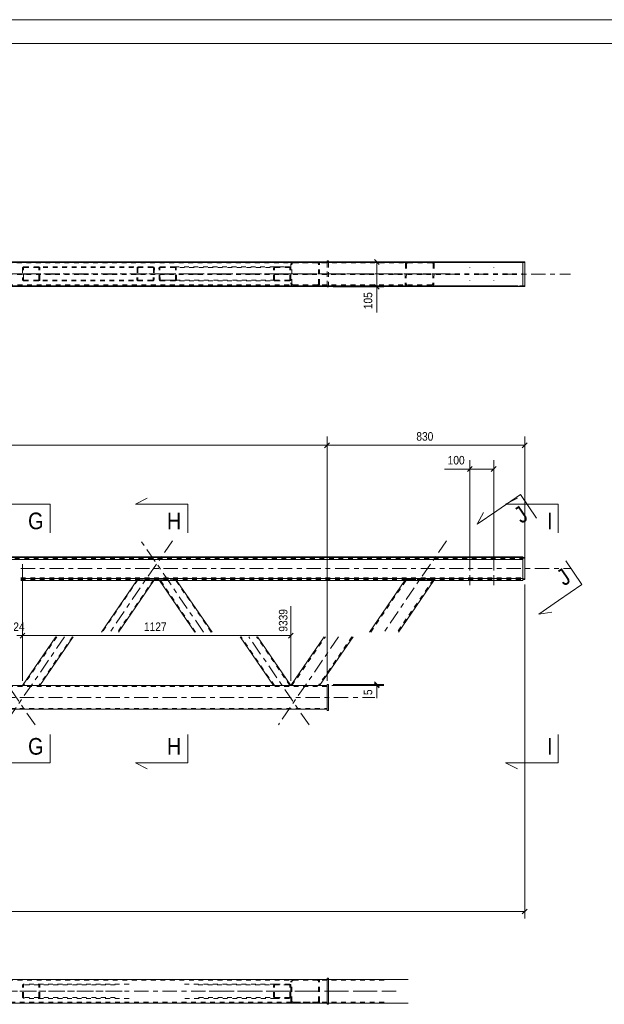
# Model space of a CAD drawing. Header units: millimetres. Extents: x 0 to 914, y 0 to 420.
# Tile 9 of 11: x 559 to 681, y 213 to 420. Entities that reach past the tile are written whole.
import ezdxf

# ---------------------------------------------------------------- set-up
doc = ezdxf.new("R2010")
doc.units = ezdxf.units.MM
for name, pattern in [('XKITLINE00', [0]), ('XKITLINE01', [4, 1, -1, 1, -1]), ('XKITLINE02', [4, 2, -2]), ('XKITLINE03', [6, 3, -1, 1, -1])]:
    doc.linetypes.add(name, pattern=pattern)
for name, color, linetype, lineweight in [('Arkusz rysunku', 3, 'Continuous', 0), ('Element', 2, 'Continuous', 0), ('Przekrój', 7, 'Continuous', 0), ('Wymiar', 4, 'Continuous', 0), ('Śruba', 3, 'Continuous', 0)]:
    doc.layers.add(name, color=color, linetype=linetype, lineweight=lineweight)
doc.styles.add('ARIAL', font='ARIAL.TTF')

msp = doc.modelspace()

# ---------------------------------------------------------------- linework, layer by layer
at = {"layer": 'Arkusz rysunku', "linetype": 'XKITLINE00', "lineweight": 0}
for p, q in [((914, 420), (0, 420)), ((909, 415), (5, 415))]:
    msp.add_line(p, q, dxfattribs=at)
at = {"layer": 'Element', "linetype": 'XKITLINE01', "lineweight": 0}
for p, q in [((176.02, 369.09), (623.17, 369.09)), ((176.02, 368.89), (623.17, 368.89)), ((615.55, 368.69), (615.59, 368.85)), ((615.55, 368.69), (615.55, 364.49)), ((615.81, 368.77), (615.79, 368.69)), ((615.79, 364.49), (615.79, 368.69)), ((615.86, 368.84), (615.81, 368.77)), ((615.85, 369.06), (615.95, 369.08)), ((615.94, 368.88), (615.86, 368.84)), ((616.04, 368.89), (615.94, 368.88)), ((615.95, 369.08), (616.03, 369.09)), ((645.21, 368.89), (616.04, 368.89)), ((621.13, 369.09), (621.31, 369.06)), ((621.22, 368.88), (621.13, 368.89)), ((621.3, 368.84), (621.22, 368.88)), ((621.35, 368.77), (621.3, 368.84)), ((621.37, 368.69), (621.35, 368.77)), ((621.37, 364.49), (621.37, 368.69)), ((621.57, 368.85), (621.61, 368.69)), ((621.61, 364.49), (621.61, 368.69)), ((623.17, 363.94), (623.17, 369.09)), ((623.17, 369.09), (623.17, 364.09)), ((623.47, 363.94), (623.47, 369.09)), ((639.63, 368.69), (639.54, 364.49)), ((639.67, 368.85), (639.63, 368.69)), ((639.78, 368.98), (639.67, 368.85)), ((639.94, 369.06), (639.78, 368.98)), ((639.87, 368.69), (639.78, 364.49)), ((639.87, 368.69), (639.89, 368.77)), ((639.89, 368.77), (639.95, 368.84)), ((640.12, 369.09), (639.94, 369.06)), ((639.95, 368.84), (640.03, 368.88)), ((640.03, 368.88), (640.12, 368.89)), ((645.21, 368.89), (645.3, 368.88)), ((645.22, 369.09), (645.4, 369.06)), ((645.3, 368.88), (645.38, 368.84)), ((645.45, 368.69), (645.36, 364.49)), ((645.38, 368.84), (645.43, 368.77)), ((645.55, 368.98), (645.4, 369.06)), ((645.43, 368.77), (645.45, 368.69)), ((645.66, 368.85), (645.55, 368.98)), ((645.69, 368.69), (645.6, 364.49)), ((645.69, 368.69), (645.66, 368.85)), ((664.28, 369.09), (664.28, 368.96)), ((664.28, 369.09), (664.28, 363.95)), ((234.04, 366.6), (664.28, 366.6)), ((234.04, 366.44), (664.28, 366.44)), ((559.2, 367.79), (559.22, 367.91)), ((559.2, 367.79), (559.2, 365.39)), ((559.22, 367.91), (559.3, 368.01)), ((559.3, 368.01), (559.42, 368.07)), ((559.39, 367.85), (559.38, 367.79)), ((559.38, 365.39), (559.38, 367.79)), ((559.43, 367.9), (559.39, 367.85)), ((559.42, 368.07), (559.56, 368.09)), ((559.49, 367.93), (559.43, 367.9)), ((559.56, 367.94), (559.49, 367.93)), ((586.54, 368.09), (559.56, 368.09)), ((586.53, 367.94), (559.56, 367.94)), ((562.47, 368.09), (562.61, 368.07)), ((562.54, 367.93), (562.47, 367.94)), ((562.6, 367.9), (562.54, 367.93)), ((562.64, 367.85), (562.6, 367.9)), ((562.61, 368.07), (562.73, 368.01)), ((562.65, 367.79), (562.64, 367.85)), ((562.65, 365.39), (562.65, 367.79)), ((562.73, 368.01), (562.8, 367.91)), ((562.8, 367.91), (562.83, 367.79)), ((562.83, 365.39), (562.83, 367.79)), ((583.26, 367.79), (583.21, 365.39)), ((583.29, 367.91), (583.26, 367.79)), ((583.37, 368.01), (583.29, 367.91)), ((583.49, 368.07), (583.37, 368.01)), ((583.44, 367.79), (583.39, 365.39)), ((583.44, 367.79), (583.45, 367.85)), ((583.45, 367.85), (583.5, 367.9)), ((583.63, 368.09), (583.49, 368.07)), ((583.5, 367.9), (583.55, 367.93)), ((583.55, 367.93), (583.62, 367.94)), ((586.53, 367.94), (586.6, 367.93)), ((586.67, 368.07), (586.54, 368.09)), ((586.6, 367.93), (586.66, 367.9)), ((586.66, 367.9), (586.7, 367.85)), ((586.71, 367.79), (586.66, 365.39)), ((586.79, 368.01), (586.67, 368.07)), ((586.7, 367.85), (586.71, 367.79)), ((586.87, 367.91), (586.79, 368.01)), ((586.89, 367.79), (586.84, 365.39)), ((586.89, 367.79), (586.87, 367.91)), ((587.88, 367.91), (587.86, 367.79)), ((587.91, 365.39), (587.86, 367.79)), ((587.96, 368.01), (587.88, 367.91)), ((588.08, 368.07), (587.96, 368.01)), ((588.04, 367.79), (588.05, 367.85)), ((588.09, 365.39), (588.04, 367.79)), ((588.05, 367.85), (588.09, 367.9)), ((588.22, 368.09), (588.08, 368.07)), ((588.09, 367.9), (588.15, 367.93)), ((588.15, 367.93), (588.22, 367.94)), ((588.22, 368.09), (591.12, 368.09)), ((588.22, 367.94), (612.28, 367.94)), ((588.22, 367.94), (591.13, 367.94)), ((591.12, 368.09), (615.19, 368.09)), ((591.26, 368.07), (591.12, 368.09)), ((591.13, 367.94), (591.2, 367.93)), ((591.2, 367.93), (591.26, 367.9)), ((591.38, 368.01), (591.26, 368.07)), ((591.26, 367.9), (591.3, 367.85)), ((591.3, 367.85), (591.31, 367.79)), ((591.36, 365.39), (591.31, 367.79)), ((591.46, 367.91), (591.38, 368.01)), ((591.49, 367.79), (591.46, 367.91)), ((591.55, 365.39), (591.49, 367.79)), ((611.92, 367.79), (611.95, 367.91)), ((611.92, 365.39), (611.92, 367.79)), ((611.95, 367.91), (612.03, 368.01)), ((612.03, 368.01), (612.14, 368.07)), ((612.12, 367.85), (612.1, 367.79)), ((612.1, 365.39), (612.1, 367.79)), ((612.15, 367.9), (612.12, 367.85)), ((612.14, 368.07), (612.28, 368.09)), ((612.21, 367.93), (612.15, 367.9)), ((612.28, 367.94), (612.21, 367.93)), ((612.28, 368.09), (615.19, 368.09)), ((612.28, 367.94), (615.19, 367.94)), ((615.19, 368.09), (615.33, 368.07)), ((615.26, 367.93), (615.19, 367.94)), ((615.32, 367.9), (615.26, 367.93)), ((615.36, 367.85), (615.32, 367.9)), ((615.33, 368.07), (615.45, 368.01)), ((615.37, 367.79), (615.36, 367.85)), ((615.37, 365.39), (615.37, 367.79)), ((615.45, 368.01), (615.53, 367.91)), ((615.53, 367.91), (615.56, 367.79)), ((615.56, 365.39), (615.56, 367.79)), ((623.17, 364.29), (148.62, 364.29)), ((559.22, 365.28), (559.2, 365.39)), ((559.3, 365.18), (559.22, 365.28)), ((559.42, 365.12), (559.3, 365.18)), ((559.38, 365.39), (559.39, 365.34)), ((559.39, 365.34), (559.43, 365.29)), ((559.56, 365.09), (559.42, 365.12)), ((559.43, 365.29), (559.49, 365.26)), ((559.49, 365.26), (559.56, 365.24)), ((586.47, 365.24), (559.56, 365.24)), ((586.47, 365.09), (559.56, 365.09)), ((562.47, 365.24), (562.54, 365.26)), ((562.61, 365.12), (562.47, 365.09)), ((562.54, 365.26), (562.6, 365.29)), ((562.6, 365.29), (562.64, 365.34)), ((562.73, 365.18), (562.61, 365.12)), ((562.64, 365.34), (562.65, 365.39)), ((562.8, 365.28), (562.73, 365.18)), ((562.83, 365.39), (562.8, 365.28)), ((583.21, 365.39), (583.23, 365.28)), ((583.23, 365.28), (583.31, 365.18)), ((583.31, 365.18), (583.42, 365.12)), ((583.4, 365.34), (583.39, 365.39)), ((583.44, 365.29), (583.4, 365.34)), ((583.42, 365.12), (583.56, 365.09)), ((583.5, 365.26), (583.44, 365.29)), ((583.57, 365.24), (583.5, 365.26)), ((586.54, 365.26), (586.47, 365.24)), ((586.47, 365.09), (586.61, 365.12)), ((586.6, 365.29), (586.54, 365.26)), ((586.64, 365.34), (586.6, 365.29)), ((586.61, 365.12), (586.73, 365.18)), ((586.66, 365.39), (586.64, 365.34)), ((586.73, 365.18), (586.81, 365.28)), ((586.81, 365.28), (586.84, 365.39)), ((587.91, 365.39), (587.94, 365.28)), ((587.94, 365.28), (588.02, 365.18)), ((588.02, 365.18), (588.14, 365.12)), ((588.11, 365.34), (588.09, 365.39)), ((588.15, 365.29), (588.11, 365.34)), ((588.14, 365.12), (588.28, 365.09)), ((588.21, 365.26), (588.15, 365.29)), ((588.28, 365.24), (588.21, 365.26)), ((612.28, 365.24), (588.28, 365.24)), ((588.28, 365.24), (591.19, 365.24)), ((591.19, 365.09), (588.28, 365.09)), ((591.25, 365.26), (591.19, 365.24)), ((591.19, 365.09), (591.33, 365.12)), ((615.19, 365.09), (591.19, 365.09)), ((591.31, 365.29), (591.25, 365.26)), ((591.35, 365.34), (591.31, 365.29)), ((591.33, 365.12), (591.44, 365.18)), ((591.36, 365.39), (591.35, 365.34)), ((591.44, 365.18), (591.52, 365.28)), ((591.52, 365.28), (591.55, 365.39)), ((611.95, 365.28), (611.92, 365.39)), ((612.03, 365.18), (611.95, 365.28)), ((612.14, 365.12), (612.03, 365.18)), ((612.1, 365.39), (612.12, 365.34)), ((612.12, 365.34), (612.15, 365.29)), ((612.28, 365.09), (612.14, 365.12)), ((612.15, 365.29), (612.21, 365.26)), ((612.21, 365.26), (612.28, 365.24)), ((615.19, 365.24), (612.28, 365.24)), ((612.28, 365.09), (615.19, 365.09)), ((615.19, 365.24), (615.26, 365.26)), ((615.33, 365.12), (615.19, 365.09)), ((615.26, 365.26), (615.32, 365.29)), ((615.32, 365.29), (615.36, 365.34)), ((615.45, 365.18), (615.33, 365.12)), ((615.36, 365.34), (615.37, 365.39)), ((615.53, 365.28), (615.45, 365.18)), ((615.56, 365.39), (615.53, 365.28)), ((615.59, 364.34), (615.55, 364.49)), ((615.79, 364.49), (615.81, 364.42)), ((615.81, 364.42), (615.86, 364.35)), ((615.86, 364.35), (615.94, 364.31)), ((615.94, 364.31), (616.04, 364.29)), ((645.11, 364.29), (616.04, 364.29)), ((621.13, 364.29), (621.22, 364.31)), ((621.22, 364.31), (621.3, 364.35)), ((621.3, 364.35), (621.35, 364.42)), ((621.35, 364.42), (621.37, 364.49)), ((621.61, 364.49), (621.57, 364.34)), ((639.54, 364.49), (639.57, 364.34)), ((639.57, 364.34), (639.68, 364.21)), ((639.68, 364.21), (639.83, 364.12)), ((639.8, 364.42), (639.78, 364.49)), ((639.85, 364.35), (639.8, 364.42)), ((639.93, 364.31), (639.85, 364.35)), ((640.02, 364.29), (639.93, 364.31)), ((645.2, 364.31), (645.11, 364.29)), ((645.28, 364.35), (645.2, 364.31)), ((645.34, 364.42), (645.28, 364.35)), ((645.29, 364.12), (645.45, 364.21)), ((645.36, 364.49), (645.34, 364.42)), ((645.45, 364.21), (645.56, 364.34)), ((645.56, 364.34), (645.6, 364.49)), ((115.58, 364.1), (664.28, 364.1)), ((115.58, 364.08), (664.28, 364.08)), ((115.58, 363.96), (664.28, 363.96)), ((623.17, 364.09), (148.62, 364.09)), ((616.04, 364.09), (615.85, 364.12)), ((645.11, 364.09), (616.04, 364.09)), ((621.31, 364.12), (621.13, 364.09)), ((639.83, 364.12), (640.02, 364.09)), ((645.11, 364.09), (645.29, 364.12)), ((664.68, 364.09), (664.28, 364.09)), ((115.58, 306.73), (664.28, 306.73)), ((115.58, 306.62), (664.28, 306.62)), ((664.28, 306.98), (664.28, 306.82)), ((664.28, 306.97), (664.28, 306.73)), ((664.28, 306.57), (664.28, 302.57)), ((664.68, 306.82), (664.68, 302.48)), ((558.84, 302.73), (664.28, 302.73)), ((558.84, 302.67), (664.28, 302.67)), ((558.84, 302.33), (664.28, 302.33)), ((583.44, 302.29), (575.93, 291.31)), ((586.71, 302.29), (579.2, 291.31)), ((583.21, 302.21), (583.18, 302.17)), ((583.21, 302.21), (583.26, 302.29)), ((583.21, 302.21), (583.23, 302.21)), ((583.23, 302.21), (583.31, 302.2)), ((583.29, 302.29), (583.26, 302.29)), ((583.37, 302.29), (583.29, 302.29)), ((583.31, 302.2), (583.42, 302.2)), ((583.49, 302.3), (583.37, 302.29)), ((583.4, 302.21), (583.39, 302.21)), ((583.44, 302.21), (583.4, 302.21)), ((583.42, 302.2), (583.56, 302.2)), ((583.44, 302.29), (583.45, 302.29)), ((583.5, 302.21), (583.44, 302.21)), ((583.45, 302.29), (583.5, 302.29)), ((583.63, 302.3), (583.49, 302.3)), ((583.5, 302.29), (583.55, 302.29)), ((583.57, 302.21), (583.5, 302.21)), ((583.55, 302.29), (583.62, 302.29)), ((583.56, 302.2), (586.47, 302.2)), ((583.57, 302.21), (586.47, 302.21)), ((583.62, 302.29), (586.53, 302.29)), ((583.63, 302.3), (586.54, 302.3)), ((586.54, 302.21), (586.47, 302.21)), ((586.47, 302.2), (586.61, 302.2)), ((586.53, 302.29), (586.6, 302.29)), ((586.67, 302.3), (586.54, 302.3)), ((586.6, 302.21), (586.54, 302.21)), ((586.6, 302.29), (586.66, 302.29)), ((586.64, 302.21), (586.6, 302.21)), ((586.61, 302.2), (586.73, 302.2)), ((586.66, 302.21), (586.64, 302.21)), ((586.66, 302.29), (586.7, 302.29)), ((586.79, 302.29), (586.67, 302.3)), ((586.7, 302.29), (586.71, 302.29)), ((586.73, 302.2), (586.81, 302.21)), ((586.87, 302.29), (586.79, 302.29)), ((586.84, 302.21), (586.81, 302.17)), ((586.81, 302.21), (586.84, 302.21)), ((586.84, 302.21), (586.89, 302.29)), ((586.89, 302.29), (586.87, 302.29)), ((587.91, 302.21), (587.86, 302.29)), ((587.88, 302.29), (587.86, 302.29)), ((587.96, 302.29), (587.88, 302.29)), ((587.94, 302.17), (587.91, 302.21)), ((587.91, 302.21), (587.94, 302.21)), ((587.94, 302.21), (588.02, 302.2)), ((588.08, 302.3), (587.96, 302.29)), ((588.02, 302.2), (588.14, 302.2)), ((595.55, 291.31), (588.04, 302.29)), ((588.04, 302.29), (588.09, 302.21)), ((588.04, 302.29), (588.05, 302.29)), ((588.05, 302.29), (588.09, 302.29)), ((588.22, 302.3), (588.08, 302.3)), ((588.09, 302.29), (588.15, 302.29)), ((588.11, 302.21), (588.09, 302.21)), ((588.15, 302.21), (588.11, 302.21)), ((588.14, 302.2), (588.28, 302.2)), ((588.15, 302.29), (588.22, 302.29)), ((588.21, 302.21), (588.15, 302.21)), ((588.28, 302.21), (588.21, 302.21)), ((588.22, 302.3), (591.12, 302.3)), ((588.22, 302.29), (591.13, 302.29)), ((588.28, 302.21), (591.19, 302.21)), ((588.28, 302.2), (591.19, 302.2)), ((591.26, 302.3), (591.12, 302.3)), ((591.13, 302.29), (591.2, 302.29)), ((591.25, 302.21), (591.19, 302.21)), ((591.19, 302.2), (591.33, 302.2)), ((591.2, 302.29), (591.26, 302.29)), ((591.31, 302.21), (591.25, 302.21)), ((591.38, 302.29), (591.26, 302.3)), ((591.26, 302.29), (591.3, 302.29)), ((591.3, 302.29), (591.31, 302.29)), ((598.82, 291.31), (591.31, 302.29)), ((591.31, 302.29), (591.36, 302.21)), ((591.35, 302.21), (591.31, 302.21)), ((591.33, 302.2), (591.44, 302.2)), ((591.36, 302.21), (591.35, 302.21)), ((591.46, 302.29), (591.38, 302.29)), ((591.44, 302.2), (591.52, 302.21)), ((591.49, 302.29), (591.46, 302.29)), ((591.55, 302.21), (591.49, 302.29)), ((591.52, 302.21), (591.55, 302.21)), ((591.57, 302.17), (591.55, 302.21)), ((632.35, 291.31), (639.87, 302.31)), ((645.45, 302.31), (637.92, 291.31)), ((639.54, 302.18), (639.53, 302.17)), ((639.54, 302.18), (639.63, 302.31)), ((639.54, 302.18), (639.57, 302.18)), ((639.57, 302.18), (639.68, 302.17)), ((639.67, 302.32), (639.63, 302.31)), ((639.78, 302.32), (639.67, 302.32)), ((639.68, 302.17), (639.83, 302.17)), ((639.94, 302.33), (639.78, 302.32)), ((639.8, 302.18), (639.78, 302.18)), ((639.85, 302.18), (639.8, 302.18)), ((640.01, 302.17), (639.83, 302.17)), ((639.93, 302.18), (639.85, 302.18)), ((639.87, 302.31), (639.89, 302.32)), ((639.89, 302.32), (639.95, 302.32)), ((640.02, 302.18), (639.93, 302.18)), ((640.12, 302.33), (639.94, 302.33)), ((639.95, 302.32), (640.03, 302.32)), ((640.02, 302.17), (640.01, 302.17)), ((640.02, 302.18), (645.11, 302.18)), ((640.03, 302.32), (640.12, 302.32)), ((640.12, 302.33), (645.21, 302.33)), ((640.12, 302.32), (645.21, 302.32)), ((645.2, 302.18), (645.11, 302.18)), ((645.11, 302.17), (645.11, 302.17)), ((645.11, 302.17), (645.29, 302.17)), ((645.28, 302.18), (645.2, 302.18)), ((645.4, 302.33), (645.21, 302.33)), ((645.21, 302.32), (645.3, 302.32)), ((645.34, 302.18), (645.28, 302.18)), ((645.29, 302.17), (645.45, 302.17)), ((645.3, 302.32), (645.38, 302.32)), ((645.36, 302.18), (645.34, 302.18)), ((645.38, 302.32), (645.43, 302.32)), ((645.55, 302.32), (645.4, 302.33)), ((645.43, 302.32), (645.45, 302.31)), ((645.45, 302.17), (645.56, 302.18)), ((645.66, 302.32), (645.55, 302.32)), ((645.56, 302.18), (645.6, 302.18)), ((645.6, 302.18), (645.59, 302.17)), ((645.6, 302.18), (645.69, 302.31)), ((645.69, 302.31), (645.66, 302.32)), ((664.68, 302.48), (664.28, 302.48)), ((566.39, 290.31), (559.38, 280.06)), ((569.67, 290.31), (562.65, 280.06)), ((612.1, 280.06), (605.09, 290.31)), ((615.37, 280.06), (608.36, 290.31)), ((615.79, 280.06), (622.81, 290.31)), ((628.38, 290.31), (621.37, 280.06)), ((623.17, 279.86), (148.62, 279.86)), ((562.83, 280.06), (559.2, 280.06)), ((615.56, 280.06), (611.92, 280.06)), ((615.56, 280.06), (615.55, 280.07)), ((621.61, 280.06), (615.55, 280.06)), ((615.79, 280.06), (615.79, 280.06)), ((621.13, 280.06), (621.13, 280.06)), ((621.35, 280.06), (621.31, 280.06)), ((621.31, 280.06), (621.35, 280.06)), ((621.31, 280.06), (621.31, 280.06)), ((621.47, 280.06), (621.31, 280.06)), ((621.35, 280.06), (621.37, 280.06)), ((621.35, 280.06), (621.37, 280.06)), ((621.61, 280.06), (621.61, 280.06)), ((623.17, 275.06), (623.17, 280.06)), ((148.62, 275.26), (623.17, 275.26)), ((623.17, 218.11), (148.62, 218.11)), ((559.42, 217.29), (559.3, 217.22)), ((559.56, 217.31), (559.42, 217.29)), ((581.57, 217.31), (559.56, 217.31)), ((562.61, 217.29), (562.47, 217.31)), ((562.73, 217.22), (562.61, 217.29)), ((593.19, 217.31), (612.28, 217.31)), ((612.14, 217.29), (612.03, 217.22)), ((612.28, 217.31), (612.14, 217.29)), ((612.28, 217.31), (615.19, 217.31)), ((615.33, 217.29), (615.19, 217.31)), ((615.45, 217.22), (615.33, 217.29)), ((615.59, 218.06), (615.55, 217.91)), ((615.55, 213.71), (615.55, 217.91)), ((615.59, 218.06), (615.59, 218.06)), ((615.79, 217.91), (615.81, 217.99)), ((615.79, 213.71), (615.79, 217.91)), ((615.81, 217.99), (615.86, 218.05)), ((615.87, 218.28), (615.85, 218.28)), ((615.86, 218.05), (615.89, 218.07)), ((616.04, 218.31), (615.87, 218.28)), ((615.89, 218.07), (615.94, 218.1)), ((615.94, 218.1), (616.04, 218.11)), ((623.47, 218.31), (616.04, 218.31)), ((635.13, 218.11), (616.04, 218.11)), ((621.31, 218.28), (621.13, 218.31)), ((621.13, 218.11), (621.22, 218.1)), ((621.22, 218.1), (621.3, 218.05)), ((621.3, 218.05), (621.35, 217.99)), ((621.35, 217.99), (621.37, 217.91)), ((621.37, 213.71), (621.37, 217.91)), ((621.58, 218.06), (621.57, 218.06)), ((621.61, 217.91), (621.58, 218.06)), ((621.61, 213.71), (621.61, 217.91)), ((623.17, 213.31), (623.17, 218.31)), ((559.22, 217.13), (559.2, 217.01)), ((559.2, 214.61), (559.2, 217.01)), ((559.3, 217.22), (559.22, 217.13)), ((559.38, 217.01), (559.39, 217.07)), ((559.38, 214.61), (559.38, 217.01)), ((559.39, 217.07), (559.43, 217.12)), ((559.43, 217.12), (559.49, 217.15)), ((559.49, 217.15), (559.56, 217.16)), ((578.66, 217.16), (559.56, 217.16)), ((562.47, 217.16), (562.54, 217.15)), ((562.54, 217.15), (562.6, 217.12)), ((562.6, 217.12), (562.64, 217.07)), ((562.64, 217.07), (562.65, 217.01)), ((562.65, 214.61), (562.65, 217.01)), ((562.8, 217.13), (562.73, 217.22)), ((562.83, 217.01), (562.8, 217.13)), ((562.83, 214.61), (562.83, 217.01)), ((596.09, 217.16), (615.19, 217.16)), ((611.95, 217.13), (611.92, 217.01)), ((611.92, 214.61), (611.92, 217.01)), ((612.03, 217.22), (611.95, 217.13)), ((612.1, 217.01), (612.12, 217.07)), ((612.1, 214.61), (612.1, 217.01)), ((612.12, 217.07), (612.15, 217.12)), ((612.15, 217.12), (612.21, 217.15)), ((612.21, 217.15), (612.28, 217.16)), ((615.19, 217.16), (612.28, 217.16)), ((615.19, 217.16), (615.26, 217.15)), ((615.26, 217.15), (615.32, 217.12)), ((615.32, 217.12), (615.36, 217.07)), ((615.36, 217.07), (615.37, 217.01)), ((615.37, 214.61), (615.37, 217.01)), ((615.53, 217.13), (615.45, 217.22)), ((615.56, 217.01), (615.53, 217.13)), ((615.56, 214.61), (615.56, 217.01)), ((148.62, 213.51), (623.17, 213.51)), ((559.2, 214.61), (559.22, 214.5)), ((559.22, 214.5), (559.3, 214.4)), ((559.3, 214.4), (559.42, 214.33)), ((559.39, 214.55), (559.38, 214.61)), ((559.43, 214.51), (559.39, 214.55)), ((559.42, 214.33), (559.56, 214.31)), ((559.49, 214.47), (559.43, 214.51)), ((559.56, 214.46), (559.49, 214.47)), ((578.66, 214.46), (559.56, 214.46)), ((581.57, 214.31), (559.56, 214.31)), ((562.54, 214.47), (562.47, 214.46)), ((562.47, 214.31), (562.61, 214.33)), ((562.6, 214.51), (562.54, 214.47)), ((562.64, 214.55), (562.6, 214.51)), ((562.61, 214.33), (562.73, 214.4)), ((562.65, 214.61), (562.64, 214.55)), ((562.73, 214.4), (562.8, 214.5)), ((562.8, 214.5), (562.83, 214.61)), ((612.28, 214.31), (593.19, 214.31)), ((615.19, 214.46), (596.09, 214.46)), ((611.92, 214.61), (611.95, 214.5)), ((611.95, 214.5), (612.03, 214.4)), ((612.03, 214.4), (612.14, 214.33)), ((612.12, 214.55), (612.1, 214.61)), ((612.15, 214.51), (612.12, 214.55)), ((612.14, 214.33), (612.28, 214.31)), ((612.21, 214.47), (612.15, 214.51)), ((612.28, 214.46), (612.21, 214.47)), ((612.28, 214.46), (615.19, 214.46)), ((615.19, 214.31), (612.28, 214.31)), ((615.26, 214.47), (615.19, 214.46)), ((615.19, 214.31), (615.33, 214.33)), ((615.32, 214.51), (615.26, 214.47)), ((615.36, 214.55), (615.32, 214.51)), ((615.33, 214.33), (615.45, 214.4)), ((615.37, 214.61), (615.36, 214.55)), ((615.45, 214.4), (615.53, 214.5)), ((615.53, 214.5), (615.56, 214.61)), ((615.55, 213.71), (615.57, 213.64)), ((615.57, 213.64), (615.59, 213.56)), ((615.81, 213.63), (615.79, 213.71)), ((615.86, 213.57), (615.81, 213.63)), ((615.85, 213.34), (616.02, 213.31)), ((615.94, 213.53), (615.86, 213.57)), ((616.04, 213.51), (615.94, 213.53)), ((635.13, 213.51), (616.04, 213.51)), ((621.22, 213.53), (621.13, 213.51)), ((621.14, 213.31), (621.31, 213.34)), ((621.3, 213.57), (621.22, 213.53)), ((621.35, 213.63), (621.3, 213.57)), ((621.37, 213.71), (621.35, 213.63)), ((621.57, 213.56), (621.59, 213.64)), ((621.59, 213.64), (621.61, 213.71)), ((623.47, 213.31), (623.17, 213.31))]:
    msp.add_line(p, q, dxfattribs=at)
at = {"layer": 'Element', "linetype": 'XKITLINE00', "lineweight": 0}
for p, q in [((664.28, 369.09), (176.02, 369.09)), ((176.02, 369.08), (664.28, 369.08)), ((176.02, 368.96), (664.28, 368.96)), ((176.02, 368.94), (664.28, 368.94)), ((616.03, 369.09), (616.04, 369.09)), ((645.21, 369.09), (616.04, 369.09)), ((623.17, 369.34), (623.17, 369.09)), ((623.47, 369.34), (623.17, 369.34)), ((623.47, 369.34), (623.47, 369.09)), ((640.12, 369.09), (640.12, 369.09)), ((645.21, 369.09), (645.22, 369.09)), ((664.28, 369.08), (664.28, 369.09)), ((664.28, 368.95), (664.28, 369.09)), ((664.28, 369.09), (664.68, 369.09)), ((664.28, 363.94), (664.28, 368.96)), ((664.28, 368.95), (664.68, 368.95)), ((664.68, 369.09), (664.68, 363.95)), ((115.58, 363.94), (664.28, 363.94)), ((623.17, 363.94), (623.17, 363.84)), ((623.17, 363.84), (623.47, 363.84)), ((623.47, 363.84), (623.47, 363.94)), ((664.28, 363.95), (664.68, 363.95)), ((115.58, 307.13), (664.28, 307.13)), ((115.58, 306.97), (664.28, 306.97)), ((664.28, 306.57), (115.58, 306.57)), ((664.28, 307.13), (664.28, 306.57)), ((664.68, 306.98), (664.28, 306.98)), ((664.28, 306.82), (664.68, 306.82)), ((664.28, 306.82), (664.28, 302.32)), ((664.68, 306.98), (664.68, 302.32)), ((558.84, 302.57), (664.28, 302.57)), ((640.01, 302.17), (558.84, 302.17)), ((583.18, 302.17), (575.75, 291.31)), ((586.81, 302.17), (579.38, 291.31)), ((595.37, 291.31), (587.94, 302.17)), ((599, 291.31), (591.57, 302.17)), ((639.53, 302.17), (632.1, 291.31)), ((645.59, 302.17), (638.16, 291.31)), ((640.02, 302.17), (640.01, 302.17)), ((645.11, 302.17), (640.02, 302.17)), ((640.02, 302.17), (645.11, 302.17)), ((645.11, 302.17), (664.28, 302.17)), ((645.11, 302.17), (645.11, 302.17)), ((664.28, 302.57), (664.28, 302.17)), ((664.28, 302.32), (664.68, 302.32)), ((566.21, 290.31), (559.2, 280.06)), ((569.85, 290.31), (562.83, 280.06)), ((611.92, 280.06), (604.91, 290.31)), ((615.55, 280.07), (608.54, 290.31)), ((622.57, 290.31), (615.55, 280.06)), ((628.62, 290.31), (621.61, 280.06)), ((615.55, 280.06), (237.44, 280.06)), ((615.55, 280.06), (615.55, 280.06)), ((621.47, 280.06), (615.55, 280.06)), ((621.57, 280.06), (621.47, 280.06)), ((621.61, 280.06), (621.57, 280.06)), ((623.17, 280.06), (621.61, 280.06)), ((623.47, 280.31), (623.17, 280.31)), ((623.17, 280.31), (623.17, 274.81)), ((623.47, 274.81), (623.47, 280.31)), ((148.62, 275.06), (623.17, 275.06)), ((623.17, 274.81), (623.47, 274.81)), ((623.17, 218.31), (148.62, 218.31)), ((623.47, 218.56), (623.17, 218.56)), ((623.17, 218.56), (623.17, 213.06)), ((623.47, 213.06), (623.47, 218.56)), ((640.22, 218.31), (623.47, 218.31)), ((148.62, 213.31), (623.17, 213.31)), ((616.02, 213.31), (616.04, 213.31)), ((623.17, 213.31), (616.04, 213.31)), ((621.13, 213.31), (621.14, 213.31)), ((640.22, 213.31), (623.47, 213.31)), ((623.17, 213.06), (623.47, 213.06))]:
    msp.add_line(p, q, dxfattribs=at)
at = {"layer": 'Element', "linetype": 'XKITLINE03', "lineweight": 0}
for p, q in [((234.04, 366.59), (633.17, 366.59)), ((234.04, 366.52), (674.28, 366.52)), ((561.82, 366.59), (526.49, 366.59)), ((590.7, 366.59), (555.37, 366.59)), ((619.38, 366.59), (584.05, 366.59)), ((648.26, 366.59), (612.93, 366.59)), ((590.7, 310.5), (577.57, 291.31)), ((597.19, 291.31), (584.05, 310.5)), ((648.26, 310.5), (635.13, 291.31)), ((558.84, 304.65), (674.28, 304.65)), ((561.82, 271.81), (549.16, 290.31)), ((568.03, 290.31), (555.37, 271.81)), ((619.38, 271.81), (606.72, 290.31)), ((625.6, 290.31), (612.93, 271.81)), ((138.62, 277.56), (633.17, 277.56)), ((138.62, 215.81), (633.17, 215.81)), ((561.82, 215.81), (537.07, 215.81)), ((580.11, 215.81), (555.37, 215.81)), ((619.38, 215.81), (594.64, 215.81)), ((637.68, 215.81), (612.93, 215.81))]:
    msp.add_line(p, q, dxfattribs=at)
at = {"layer": 'Element', "linetype": 'XKITLINE01', "lineweight": 0}
for centre, start, end in [((615.99, 368.63), 107.4003, 151.6624), ((621.18, 368.63), 28.3375, 72.5996), ((615.99, 364.56), 208.3375, 252.5996), ((621.18, 364.56), 287.4003, 331.6624), ((621.18, 217.85), 28.3376, 72.5997), ((615.99, 213.77), 208.3376, 252.5997)]:
    msp.add_arc(centre, 0.451, start, end, dxfattribs=at)
at = {"layer": 'Przekrój', "linetype": 'XKITLINE00', "lineweight": 0}
for p, q in [((582.9, 318.16), (585.4, 319.41)), ((663.77, 320.19), (658.82, 316.8)), ((660.68, 318.16), (663.18, 319.41)), ((663.77, 320.19), (667.16, 315.24)), ((558.99, 318.16), (553.99, 318.16)), ((564.99, 318.16), (558.99, 318.16)), ((564.99, 318.16), (564.99, 312.16)), ((587.9, 318.16), (582.9, 318.16)), ((593.9, 318.16), (587.9, 318.16)), ((593.9, 318.16), (593.9, 312.16)), ((658.82, 316.8), (654.69, 313.98)), ((665.68, 318.16), (660.68, 318.16)), ((671.68, 318.16), (665.68, 318.16)), ((671.68, 318.16), (671.68, 312.16)), ((654.69, 313.98), (656.05, 316.42)), ((676.7, 301.29), (673.31, 306.25)), ((676.7, 301.29), (671.75, 297.91)), ((671.75, 297.91), (667.62, 295.08)), ((667.62, 295.08), (670.39, 295.46)), ((564.99, 263.78), (564.99, 269.78)), ((593.9, 263.78), (593.9, 269.78)), ((671.68, 263.78), (671.68, 269.78)), ((558.99, 263.78), (553.99, 263.78)), ((564.99, 263.78), (558.99, 263.78)), ((582.9, 263.78), (585.4, 262.53)), ((587.9, 263.78), (582.9, 263.78)), ((593.9, 263.78), (587.9, 263.78)), ((660.68, 263.78), (663.18, 262.53)), ((665.68, 263.78), (660.68, 263.78)), ((671.68, 263.78), (665.68, 263.78))]:
    msp.add_line(p, q, dxfattribs=at)
at = {"layer": 'Wymiar', "linetype": 'XKITLINE00', "lineweight": 0}
for p, q in [((624.17, 369.09), (635.06, 369.09)), ((633.11, 369.6), (634.13, 368.58)), ((633.62, 363.84), (633.62, 369.09)), ((633.11, 364.35), (634.13, 363.33)), ((663.28, 364.1), (174.76, 364.1)), ((624.47, 363.84), (635.06, 363.84)), ((633.62, 363.84), (633.62, 358.49)), ((633.62, 363.84), (633.62, 358.49)), ((623.17, 281.06), (623.17, 332.42)), ((623.17, 281.06), (623.17, 332.42)), ((664.68, 303.32), (664.68, 332.42)), ((148.62, 330.56), (623.17, 330.56)), ((623.68, 331.07), (622.66, 330.05)), ((623.68, 331.07), (622.66, 330.05)), ((623.17, 330.56), (664.68, 330.56)), ((665.18, 331.07), (664.17, 330.05)), ((653.18, 304.24), (653.18, 327.42)), ((658.18, 304.24), (658.18, 327.42)), ((653.18, 325.56), (647.82, 325.56)), ((653.18, 325.56), (647.82, 325.56)), ((653.68, 326.07), (652.67, 325.05)), ((653.18, 325.56), (658.18, 325.56)), ((658.68, 326.07), (657.67, 325.05)), ((559.2, 281.06), (559.2, 305.54)), ((559.2, 293.68), (559.2, 305.54)), ((664.68, 301.32), (664.68, 231.12)), ((615.56, 281.06), (615.56, 296.72)), ((557.99, 290.56), (559.2, 290.56)), ((559.71, 291.07), (558.69, 290.05)), ((559.71, 291.07), (558.69, 290.05)), ((559.2, 281.06), (559.2, 291.16)), ((559.2, 290.56), (615.56, 290.56)), ((616.06, 291.07), (615.05, 290.05)), ((624.17, 280.06), (635.06, 280.06)), ((624.47, 280.31), (635.06, 280.31)), ((633.11, 280.82), (634.13, 279.8)), ((633.11, 280.57), (634.13, 279.55)), ((633.62, 280.06), (633.62, 280.31)), ((633.62, 280.06), (633.62, 277.38)), ((633.62, 280.06), (633.62, 277.38)), ((115.18, 232.56), (664.68, 232.56)), ((665.18, 233.07), (664.17, 232.05))]:
    msp.add_line(p, q, dxfattribs=at)
at = {"layer": 'Śruba', "linetype": 'XKITLINE02', "lineweight": 0}
for p, q in [((653.18, 367.95), (653.18, 368.01)), ((658.18, 367.95), (658.18, 368.01)), ((653.18, 365.15), (653.18, 365.21)), ((658.18, 365.15), (658.18, 365.21))]:
    msp.add_line(p, q, dxfattribs=at)
at = {"layer": 'Śruba', "linetype": 'XKITLINE00', "lineweight": 0}
for p, q in [((653.18, 303.24), (653.18, 301.24)), ((653.18, 303.15), (653.18, 301.16)), ((658.18, 303.24), (658.18, 301.24)), ((658.18, 303.15), (658.18, 301.16))]:
    msp.add_line(p, q, dxfattribs=at)

# ---------------------------------------------------------------- texts
at = {"layer": 'Przekrój', "style": 'ARIAL', "width": 0.85}
for p in [(663.98, 313.97), (672.96, 300.86)]:
    msp.add_text('J', height=3.5, rotation=34.3832, dxfattribs=at).set_placement(p)
for s, p in [('G', (560.36, 312.91)), ('H', (589.53, 312.91)), ('I', (669.38, 312.91)), ('G', (560.36, 265.53)), ('H', (589.53, 265.53)), ('I', (669.38, 265.53))]:
    msp.add_text(s, height=3.5, dxfattribs=at).set_placement(p)
at = {"layer": 'Wymiar', "style": 'ARIAL', "width": 0.85}
for s, p in [('105', (632.66, 359.16)), ('9339', (614.84, 291.38)), ('5', (632.66, 278.05))]:
    msp.add_text(s, height=1.8, rotation=90.0002, dxfattribs=at).set_placement(p)
for s, p in [('830', (641.92, 331.52)), ('100', (648.5, 326.52)), ('24', (557.26, 291.52)), ('1127', (584.71, 291.52))]:
    msp.add_text(s, height=1.8, dxfattribs=at).set_placement(p)

doc.saveas('drawing.dxf')
